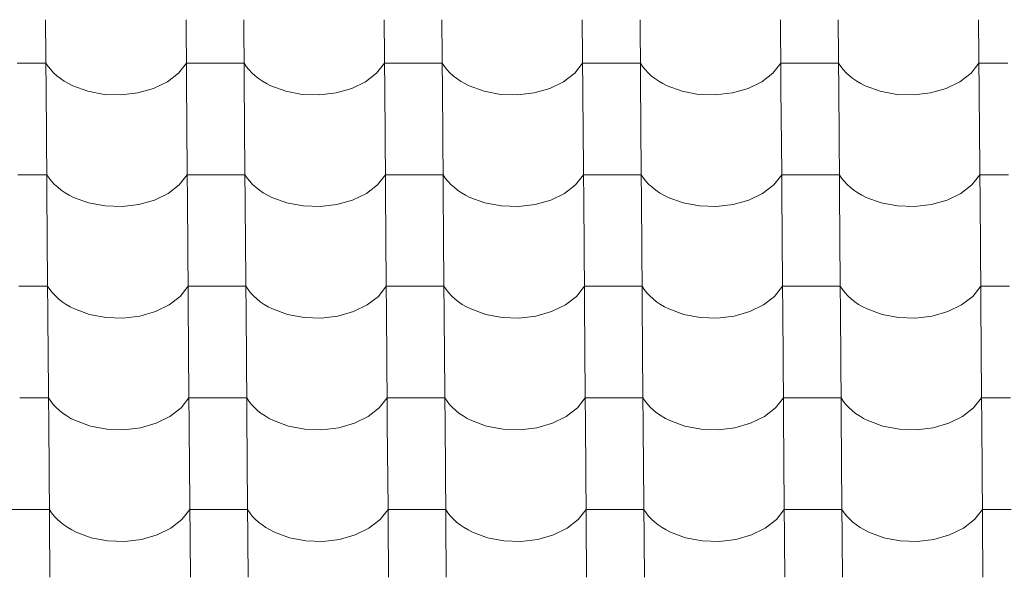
# Model space of a CAD drawing. Header units: millimetres. Extents: x -27785 to 104762, y -947 to 11132.
# Tile 76 of 146: x -12309 to -11489, y 9922 to 10386. Entities that reach past the tile are written whole.
import ezdxf

# ---------------------------------------------------------------- set-up
doc = ezdxf.new("R2010")
doc.units = ezdxf.units.MM
doc.header["$MEASUREMENT"] = 0
doc.layers.add('POHLED JIŽNÍ_1_Bourané_Výplně - Povrchové', color=7, linetype='Continuous')
doc.layers.add('POHLED JIŽNÍ_1_Konstrukce - nosné', color=7, linetype='Continuous')

# ---------------------------------------------------------------- blocks, each defined once
blk = doc.blocks.new('*X2', base_point=(-29303.7, -27473.93))
at = {"layer": 'POHLED JIŽNÍ_1_Bourané_Výplně - Povrchové', "color": 7, "linetype": 'Continuous', "lineweight": 13}
for p, q in [((-12286.94, 10386.43), (-12286.22, 10293.76)), ((-12169.98, 10386.43), (-12169.25, 10293.76)), ((-12121.94, 10386.43), (-12121.22, 10293.76)), ((-12004.98, 10386.43), (-12004.26, 10293.76)), ((-11956.95, 10386.43), (-11956.22, 10293.76)), ((-11839.98, 10386.43), (-11839.26, 10293.76)), ((-11791.95, 10386.43), (-11791.23, 10293.76)), ((-11674.99, 10386.43), (-11674.27, 10293.76)), ((-11626.95, 10386.43), (-11626.23, 10293.76)), ((-11509.99, 10386.43), (-11509.27, 10293.76)), ((-12286.66, 10350.28), (-12310.67, 10350.28)), ((-12286.66, 10350.28), (-12284.81, 10347.48)), ((-12284.81, 10347.48), (-12282.67, 10344.79)), ((-12176.3, 10341.89), (-12169.69, 10350.28)), ((-12145.68, 10350.28), (-12169.69, 10350.28)), ((-12121.66, 10350.28), (-12145.68, 10350.28)), ((-12121.66, 10350.28), (-12119.81, 10347.48)), ((-12119.81, 10347.48), (-12117.67, 10344.79)), ((-12011.3, 10341.89), (-12004.7, 10350.28)), ((-11980.68, 10350.28), (-12004.7, 10350.28)), ((-11956.66, 10350.28), (-11980.68, 10350.28)), ((-11956.66, 10350.28), (-11954.82, 10347.48)), ((-11954.82, 10347.48), (-11952.68, 10344.79)), ((-11846.3, 10341.89), (-11839.7, 10350.28)), ((-11815.68, 10350.28), (-11839.7, 10350.28)), ((-11791.67, 10350.28), (-11815.68, 10350.28)), ((-11791.67, 10350.28), (-11789.82, 10347.48)), ((-11789.82, 10347.48), (-11787.68, 10344.79)), ((-11681.31, 10341.89), (-11674.71, 10350.28)), ((-11650.69, 10350.28), (-11674.71, 10350.28)), ((-11626.67, 10350.28), (-11650.69, 10350.28)), ((-11626.67, 10350.28), (-11624.83, 10347.48)), ((-11624.83, 10347.48), (-11622.68, 10344.79)), ((-11516.31, 10341.89), (-11509.71, 10350.28)), ((-11485.69, 10350.28), (-11509.71, 10350.28)), ((-12282.67, 10344.79), (-12280.24, 10342.2)), ((-12280.24, 10342.2), (-12277.54, 10339.74)), ((-12277.54, 10339.74), (-12274.58, 10337.41)), ((-12185.55, 10334.72), (-12176.3, 10341.89)), ((-12117.67, 10344.79), (-12115.24, 10342.2)), ((-12115.24, 10342.2), (-12112.54, 10339.74)), ((-12112.54, 10339.74), (-12109.59, 10337.41)), ((-12020.55, 10334.72), (-12011.3, 10341.89)), ((-11952.68, 10344.79), (-11950.25, 10342.2)), ((-11950.25, 10342.2), (-11947.55, 10339.74)), ((-11947.55, 10339.74), (-11944.59, 10337.41)), ((-11855.56, 10334.72), (-11846.3, 10341.89)), ((-11787.68, 10344.79), (-11785.25, 10342.2)), ((-11785.25, 10342.2), (-11782.55, 10339.74)), ((-11782.55, 10339.74), (-11779.59, 10337.41)), ((-11690.56, 10334.72), (-11681.31, 10341.89)), ((-11622.68, 10344.79), (-11620.26, 10342.2)), ((-11620.26, 10342.2), (-11617.56, 10339.74)), ((-11617.56, 10339.74), (-11614.6, 10337.41)), ((-11525.57, 10334.72), (-11516.31, 10341.89)), ((-12274.58, 10337.41), (-12271.38, 10335.23)), ((-12271.38, 10335.23), (-12267.95, 10333.21)), ((-12267.95, 10333.21), (-12264.32, 10331.36)), ((-12264.32, 10331.36), (-12251.84, 10326.79)), ((-12196.98, 10329.13), (-12185.55, 10334.72)), ((-12109.59, 10337.41), (-12106.38, 10335.23)), ((-12106.38, 10335.23), (-12102.96, 10333.21)), ((-12102.96, 10333.21), (-12099.32, 10331.36)), ((-12099.32, 10331.36), (-12086.84, 10326.79)), ((-12031.99, 10329.13), (-12020.55, 10334.72)), ((-11944.59, 10337.41), (-11941.39, 10335.23)), ((-11941.39, 10335.23), (-11937.96, 10333.21)), ((-11937.96, 10333.21), (-11934.32, 10331.36)), ((-11934.32, 10331.36), (-11921.85, 10326.79)), ((-11866.99, 10329.13), (-11855.56, 10334.72)), ((-11779.59, 10337.41), (-11776.39, 10335.23)), ((-11776.39, 10335.23), (-11772.96, 10333.21)), ((-11772.96, 10333.21), (-11769.33, 10331.36)), ((-11769.33, 10331.36), (-11756.85, 10326.79)), ((-11702, 10329.13), (-11690.56, 10334.72)), ((-11614.6, 10337.41), (-11611.4, 10335.23)), ((-11611.4, 10335.23), (-11607.97, 10333.21)), ((-11607.97, 10333.21), (-11604.33, 10331.36)), ((-11604.33, 10331.36), (-11591.85, 10326.79)), ((-11537, 10329.13), (-11525.57, 10334.72)), ((-12251.84, 10326.79), (-12238.16, 10324.2)), ((-12238.16, 10324.2), (-12223.98, 10323.73)), ((-12223.98, 10323.73), (-12210.01, 10325.4)), ((-12210.01, 10325.4), (-12196.98, 10329.13)), ((-12086.84, 10326.79), (-12073.16, 10324.2)), ((-12073.16, 10324.2), (-12058.98, 10323.73)), ((-12058.98, 10323.73), (-12045.02, 10325.4)), ((-12045.02, 10325.4), (-12031.99, 10329.13)), ((-11921.85, 10326.79), (-11908.17, 10324.2)), ((-11908.17, 10324.2), (-11893.98, 10323.73)), ((-11893.98, 10323.73), (-11880.02, 10325.4)), ((-11880.02, 10325.4), (-11866.99, 10329.13)), ((-11756.85, 10326.79), (-11743.17, 10324.2)), ((-11743.17, 10324.2), (-11728.99, 10323.73)), ((-11728.99, 10323.73), (-11715.03, 10325.4)), ((-11715.03, 10325.4), (-11702, 10329.13)), ((-11591.85, 10326.79), (-11578.17, 10324.2)), ((-11578.17, 10324.2), (-11563.99, 10323.73)), ((-11563.99, 10323.73), (-11550.03, 10325.4)), ((-11550.03, 10325.4), (-11537, 10329.13)), ((-12286.21, 10293.42), (-12285.49, 10200.75)), ((-12169.25, 10293.42), (-12168.53, 10200.75)), ((-12121.22, 10293.42), (-12120.5, 10200.75)), ((-12004.26, 10293.42), (-12003.53, 10200.75)), ((-11956.22, 10293.42), (-11955.5, 10200.75)), ((-11839.26, 10293.42), (-11838.54, 10200.75)), ((-11791.23, 10293.42), (-11790.5, 10200.75)), ((-11674.26, 10293.42), (-11673.54, 10200.75)), ((-11626.23, 10293.42), (-11625.51, 10200.75)), ((-11509.27, 10293.42), (-11508.55, 10200.75)), ((-12285.93, 10257.27), (-12309.95, 10257.27)), ((-12285.93, 10257.27), (-12284.09, 10254.47)), ((-12175.57, 10248.88), (-12168.97, 10257.27)), ((-12144.95, 10257.27), (-12168.97, 10257.27)), ((-12120.94, 10257.27), (-12144.95, 10257.27)), ((-12120.94, 10257.27), (-12119.09, 10254.47)), ((-12010.58, 10248.88), (-12003.97, 10257.27)), ((-11979.96, 10257.27), (-12003.97, 10257.27)), ((-11955.94, 10257.27), (-11979.96, 10257.27)), ((-11955.94, 10257.27), (-11954.09, 10254.47)), ((-11845.58, 10248.88), (-11838.98, 10257.27)), ((-11814.96, 10257.27), (-11838.98, 10257.27)), ((-11790.94, 10257.27), (-11814.96, 10257.27)), ((-11790.94, 10257.27), (-11789.1, 10254.47)), ((-11680.59, 10248.88), (-11673.98, 10257.27)), ((-11649.97, 10257.27), (-11673.98, 10257.27)), ((-11625.95, 10257.27), (-11649.97, 10257.27)), ((-11625.95, 10257.27), (-11624.1, 10254.47)), ((-11515.59, 10248.88), (-11508.99, 10257.27)), ((-11484.97, 10257.27), (-11508.99, 10257.27)), ((-12284.09, 10254.47), (-12281.94, 10251.78)), ((-12281.94, 10251.78), (-12279.52, 10249.19)), ((-12279.52, 10249.19), (-12276.82, 10246.73)), ((-12119.09, 10254.47), (-12116.95, 10251.78)), ((-12116.95, 10251.78), (-12114.52, 10249.19)), ((-12114.52, 10249.19), (-12111.82, 10246.73)), ((-11954.09, 10254.47), (-11951.95, 10251.78)), ((-11951.95, 10251.78), (-11949.52, 10249.19)), ((-11949.52, 10249.19), (-11946.82, 10246.73)), ((-11789.1, 10254.47), (-11786.96, 10251.78)), ((-11786.96, 10251.78), (-11784.53, 10249.19)), ((-11784.53, 10249.19), (-11781.83, 10246.73)), ((-11624.1, 10254.47), (-11621.96, 10251.78)), ((-11621.96, 10251.78), (-11619.53, 10249.19)), ((-11619.53, 10249.19), (-11616.83, 10246.73)), ((-12276.82, 10246.73), (-12273.86, 10244.4)), ((-12273.86, 10244.4), (-12270.66, 10242.22)), ((-12270.66, 10242.22), (-12267.23, 10240.2)), ((-12196.26, 10236.12), (-12184.83, 10241.71)), ((-12184.83, 10241.71), (-12175.57, 10248.88)), ((-12111.82, 10246.73), (-12108.86, 10244.4)), ((-12108.86, 10244.4), (-12105.66, 10242.22)), ((-12105.66, 10242.22), (-12102.23, 10240.2)), ((-12031.26, 10236.12), (-12019.83, 10241.71)), ((-12019.83, 10241.71), (-12010.58, 10248.88)), ((-11946.82, 10246.73), (-11943.87, 10244.4)), ((-11943.87, 10244.4), (-11940.66, 10242.22)), ((-11940.66, 10242.22), (-11937.24, 10240.2)), ((-11866.27, 10236.12), (-11854.84, 10241.71)), ((-11854.84, 10241.71), (-11845.58, 10248.88)), ((-11781.83, 10246.73), (-11778.87, 10244.4)), ((-11778.87, 10244.4), (-11775.67, 10242.22)), ((-11775.67, 10242.22), (-11772.24, 10240.2)), ((-11701.27, 10236.12), (-11689.84, 10241.71)), ((-11689.84, 10241.71), (-11680.59, 10248.88)), ((-11616.83, 10246.73), (-11613.87, 10244.4)), ((-11613.87, 10244.4), (-11610.67, 10242.22)), ((-11610.67, 10242.22), (-11607.24, 10240.2)), ((-11536.28, 10236.12), (-11524.84, 10241.71)), ((-11524.84, 10241.71), (-11515.59, 10248.88)), ((-12267.23, 10240.2), (-12263.59, 10238.35)), ((-12263.59, 10238.35), (-12251.11, 10233.78)), ((-12251.11, 10233.78), (-12237.43, 10231.19)), ((-12209.29, 10232.39), (-12196.26, 10236.12)), ((-12102.23, 10240.2), (-12098.6, 10238.35)), ((-12098.6, 10238.35), (-12086.12, 10233.78)), ((-12086.12, 10233.78), (-12072.44, 10231.19)), ((-12044.29, 10232.39), (-12031.26, 10236.12)), ((-11937.24, 10240.2), (-11933.6, 10238.35)), ((-11933.6, 10238.35), (-11921.12, 10233.78)), ((-11921.12, 10233.78), (-11907.44, 10231.19)), ((-11879.3, 10232.39), (-11866.27, 10236.12)), ((-11772.24, 10240.2), (-11768.6, 10238.35)), ((-11768.6, 10238.35), (-11756.13, 10233.78)), ((-11756.13, 10233.78), (-11742.45, 10231.19)), ((-11714.3, 10232.39), (-11701.27, 10236.12)), ((-11607.24, 10240.2), (-11603.61, 10238.35)), ((-11603.61, 10238.35), (-11591.13, 10233.78)), ((-11591.13, 10233.78), (-11577.45, 10231.19)), ((-11549.31, 10232.39), (-11536.28, 10236.12)), ((-12237.43, 10231.19), (-12223.25, 10230.72)), ((-12223.25, 10230.72), (-12209.29, 10232.39)), ((-12072.44, 10231.19), (-12058.26, 10230.72)), ((-12058.26, 10230.72), (-12044.29, 10232.39)), ((-11907.44, 10231.19), (-11893.26, 10230.72)), ((-11893.26, 10230.72), (-11879.3, 10232.39)), ((-11742.45, 10231.19), (-11728.26, 10230.72)), ((-11728.26, 10230.72), (-11714.3, 10232.39)), ((-11577.45, 10231.19), (-11563.27, 10230.72)), ((-11563.27, 10230.72), (-11549.31, 10232.39)), ((-12285.49, 10200.41), (-12284.77, 10107.74)), ((-12168.53, 10200.41), (-12167.81, 10107.74)), ((-12120.49, 10200.41), (-12119.77, 10107.74)), ((-12003.53, 10200.41), (-12002.81, 10107.74)), ((-11955.5, 10200.41), (-11954.78, 10107.74)), ((-11838.54, 10200.41), (-11837.81, 10107.74)), ((-11790.5, 10200.41), (-11789.78, 10107.74)), ((-11673.54, 10200.41), (-11672.82, 10107.74)), ((-11625.51, 10200.41), (-11624.78, 10107.74)), ((-11508.54, 10200.41), (-11507.82, 10107.74)), ((-12285.21, 10164.26), (-12309.23, 10164.26)), ((-12285.21, 10164.26), (-12283.36, 10161.47)), ((-12283.36, 10161.47), (-12281.22, 10158.77)), ((-12281.22, 10158.77), (-12278.79, 10156.18)), ((-12174.85, 10155.87), (-12168.25, 10164.26)), ((-12144.23, 10164.26), (-12168.25, 10164.26)), ((-12120.21, 10164.26), (-12144.23, 10164.26)), ((-12120.21, 10164.26), (-12118.37, 10161.47)), ((-12118.37, 10161.47), (-12116.22, 10158.77)), ((-12116.22, 10158.77), (-12113.8, 10156.18)), ((-12009.85, 10155.87), (-12003.25, 10164.26)), ((-11979.23, 10164.26), (-12003.25, 10164.26)), ((-11955.22, 10164.26), (-11979.23, 10164.26)), ((-11955.22, 10164.26), (-11953.37, 10161.47)), ((-11953.37, 10161.47), (-11951.23, 10158.77)), ((-11951.23, 10158.77), (-11948.8, 10156.18)), ((-11844.86, 10155.87), (-11838.25, 10164.26)), ((-11814.24, 10164.26), (-11838.25, 10164.26)), ((-11790.22, 10164.26), (-11814.24, 10164.26)), ((-11790.22, 10164.26), (-11788.37, 10161.47)), ((-11788.37, 10161.47), (-11786.23, 10158.77)), ((-11786.23, 10158.77), (-11783.81, 10156.18)), ((-11679.86, 10155.87), (-11673.26, 10164.26)), ((-11649.24, 10164.26), (-11673.26, 10164.26)), ((-11625.22, 10164.26), (-11649.24, 10164.26)), ((-11625.22, 10164.26), (-11623.38, 10161.47)), ((-11623.38, 10161.47), (-11621.24, 10158.77)), ((-11621.24, 10158.77), (-11618.81, 10156.18)), ((-11514.87, 10155.87), (-11508.26, 10164.26)), ((-11484.25, 10164.26), (-11508.26, 10164.26)), ((-12278.79, 10156.18), (-12276.09, 10153.72)), ((-12276.09, 10153.72), (-12273.13, 10151.39)), ((-12273.13, 10151.39), (-12269.93, 10149.21)), ((-12184.1, 10148.7), (-12174.85, 10155.87)), ((-12113.8, 10156.18), (-12111.1, 10153.72)), ((-12111.1, 10153.72), (-12108.14, 10151.39)), ((-12108.14, 10151.39), (-12104.94, 10149.21)), ((-12019.11, 10148.7), (-12009.85, 10155.87)), ((-11948.8, 10156.18), (-11946.1, 10153.72)), ((-11946.1, 10153.72), (-11943.14, 10151.39)), ((-11943.14, 10151.39), (-11939.94, 10149.21)), ((-11854.11, 10148.7), (-11844.86, 10155.87)), ((-11783.81, 10156.18), (-11781.1, 10153.72)), ((-11781.1, 10153.72), (-11778.15, 10151.39)), ((-11778.15, 10151.39), (-11774.94, 10149.21)), ((-11689.12, 10148.7), (-11679.86, 10155.87)), ((-11618.81, 10156.18), (-11616.11, 10153.72)), ((-11616.11, 10153.72), (-11613.15, 10151.39)), ((-11613.15, 10151.39), (-11609.95, 10149.21)), ((-11524.12, 10148.7), (-11514.87, 10155.87)), ((-12269.93, 10149.21), (-12266.5, 10147.19)), ((-12266.5, 10147.19), (-12262.87, 10145.35)), ((-12262.87, 10145.35), (-12250.39, 10140.77)), ((-12208.57, 10139.38), (-12195.54, 10143.11)), ((-12195.54, 10143.11), (-12184.1, 10148.7)), ((-12104.94, 10149.21), (-12101.51, 10147.19)), ((-12101.51, 10147.19), (-12097.87, 10145.35)), ((-12097.87, 10145.35), (-12085.39, 10140.77)), ((-12043.57, 10139.38), (-12030.54, 10143.11)), ((-12030.54, 10143.11), (-12019.11, 10148.7)), ((-11939.94, 10149.21), (-11936.51, 10147.19)), ((-11936.51, 10147.19), (-11932.88, 10145.35)), ((-11932.88, 10145.35), (-11920.4, 10140.77)), ((-11878.57, 10139.38), (-11865.54, 10143.11)), ((-11865.54, 10143.11), (-11854.11, 10148.7)), ((-11774.94, 10149.21), (-11771.52, 10147.19)), ((-11771.52, 10147.19), (-11767.88, 10145.35)), ((-11767.88, 10145.35), (-11755.4, 10140.77)), ((-11713.58, 10139.38), (-11700.55, 10143.11)), ((-11700.55, 10143.11), (-11689.12, 10148.7)), ((-11609.95, 10149.21), (-11606.52, 10147.19)), ((-11606.52, 10147.19), (-11602.89, 10145.35)), ((-11602.89, 10145.35), (-11590.41, 10140.77)), ((-11548.58, 10139.38), (-11535.55, 10143.11)), ((-11535.55, 10143.11), (-11524.12, 10148.7)), ((-12250.39, 10140.77), (-12236.71, 10138.19)), ((-12236.71, 10138.19), (-12222.53, 10137.71)), ((-12222.53, 10137.71), (-12208.57, 10139.38)), ((-12085.39, 10140.77), (-12071.71, 10138.19)), ((-12071.71, 10138.19), (-12057.53, 10137.71)), ((-12057.53, 10137.71), (-12043.57, 10139.38)), ((-11920.4, 10140.77), (-11906.72, 10138.19)), ((-11906.72, 10138.19), (-11892.54, 10137.71)), ((-11892.54, 10137.71), (-11878.57, 10139.38)), ((-11755.4, 10140.77), (-11741.72, 10138.19)), ((-11741.72, 10138.19), (-11727.54, 10137.71)), ((-11727.54, 10137.71), (-11713.58, 10139.38)), ((-11590.41, 10140.77), (-11576.73, 10138.19)), ((-11576.73, 10138.19), (-11562.54, 10137.71)), ((-11562.54, 10137.71), (-11548.58, 10139.38)), ((-12284.77, 10107.41), (-12284.05, 10014.73)), ((-12167.8, 10107.41), (-12167.08, 10014.73)), ((-12119.77, 10107.41), (-12119.05, 10014.73)), ((-12002.81, 10107.41), (-12002.09, 10014.73)), ((-11954.77, 10107.41), (-11954.05, 10014.73)), ((-11837.81, 10107.41), (-11837.09, 10014.73)), ((-11789.78, 10107.41), (-11789.06, 10014.73)), ((-11672.82, 10107.41), (-11672.1, 10014.73)), ((-11624.78, 10107.41), (-11624.06, 10014.73)), ((-11507.82, 10107.41), (-11507.1, 10014.73)), ((-12284.48, 10071.25), (-12308.5, 10071.25)), ((-12284.48, 10071.25), (-12282.64, 10068.46)), ((-12174.13, 10062.86), (-12167.52, 10071.25)), ((-12143.51, 10071.25), (-12167.52, 10071.25)), ((-12119.49, 10071.25), (-12143.51, 10071.25)), ((-12119.49, 10071.25), (-12117.64, 10068.46)), ((-12009.13, 10062.86), (-12002.53, 10071.25)), ((-11978.51, 10071.25), (-12002.53, 10071.25)), ((-11954.49, 10071.25), (-11978.51, 10071.25)), ((-11954.49, 10071.25), (-11952.65, 10068.46)), ((-11844.13, 10062.86), (-11837.53, 10071.25)), ((-11813.51, 10071.25), (-11837.53, 10071.25)), ((-11789.5, 10071.25), (-11813.51, 10071.25)), ((-11789.5, 10071.25), (-11787.65, 10068.46)), ((-11679.14, 10062.86), (-11672.54, 10071.25)), ((-11648.52, 10071.25), (-11672.54, 10071.25)), ((-11624.5, 10071.25), (-11648.52, 10071.25)), ((-11624.5, 10071.25), (-11622.66, 10068.46)), ((-11514.14, 10062.86), (-11507.54, 10071.25)), ((-11483.52, 10071.25), (-11507.54, 10071.25)), ((-12282.64, 10068.46), (-12280.5, 10065.76)), ((-12280.5, 10065.76), (-12278.07, 10063.17)), ((-12278.07, 10063.17), (-12275.37, 10060.71)), ((-12275.37, 10060.71), (-12272.41, 10058.38)), ((-12183.38, 10055.69), (-12174.13, 10062.86)), ((-12117.64, 10068.46), (-12115.5, 10065.76)), ((-12115.5, 10065.76), (-12113.07, 10063.17)), ((-12113.07, 10063.17), (-12110.37, 10060.71)), ((-12110.37, 10060.71), (-12107.41, 10058.38)), ((-12018.38, 10055.69), (-12009.13, 10062.86)), ((-11952.65, 10068.46), (-11950.5, 10065.76)), ((-11950.5, 10065.76), (-11948.08, 10063.17)), ((-11948.08, 10063.17), (-11945.38, 10060.71)), ((-11945.38, 10060.71), (-11942.42, 10058.38)), ((-11853.39, 10055.69), (-11844.13, 10062.86)), ((-11787.65, 10068.46), (-11785.51, 10065.76)), ((-11785.51, 10065.76), (-11783.08, 10063.17)), ((-11783.08, 10063.17), (-11780.38, 10060.71)), ((-11780.38, 10060.71), (-11777.42, 10058.38)), ((-11688.39, 10055.69), (-11679.14, 10062.86)), ((-11622.66, 10068.46), (-11620.51, 10065.76)), ((-11620.51, 10065.76), (-11618.09, 10063.17)), ((-11618.09, 10063.17), (-11615.39, 10060.71)), ((-11615.39, 10060.71), (-11612.43, 10058.38)), ((-11523.4, 10055.69), (-11514.14, 10062.86)), ((-12272.41, 10058.38), (-12269.21, 10056.2)), ((-12269.21, 10056.2), (-12265.78, 10054.18)), ((-12265.78, 10054.18), (-12262.15, 10052.34)), ((-12262.15, 10052.34), (-12249.67, 10047.76)), ((-12194.81, 10050.1), (-12183.38, 10055.69)), ((-12107.41, 10058.38), (-12104.21, 10056.2)), ((-12104.21, 10056.2), (-12100.79, 10054.18)), ((-12100.79, 10054.18), (-12097.15, 10052.34)), ((-12097.15, 10052.34), (-12084.67, 10047.76)), ((-12029.82, 10050.1), (-12018.38, 10055.69)), ((-11942.42, 10058.38), (-11939.22, 10056.2)), ((-11939.22, 10056.2), (-11935.79, 10054.18)), ((-11935.79, 10054.18), (-11932.15, 10052.34)), ((-11932.15, 10052.34), (-11919.67, 10047.76)), ((-11864.82, 10050.1), (-11853.39, 10055.69)), ((-11777.42, 10058.38), (-11774.22, 10056.2)), ((-11774.22, 10056.2), (-11770.79, 10054.18)), ((-11770.79, 10054.18), (-11767.16, 10052.34)), ((-11767.16, 10052.34), (-11754.68, 10047.76)), ((-11699.83, 10050.1), (-11688.39, 10055.69)), ((-11612.43, 10058.38), (-11609.22, 10056.2)), ((-11609.22, 10056.2), (-11605.8, 10054.18)), ((-11605.8, 10054.18), (-11602.16, 10052.34)), ((-11602.16, 10052.34), (-11589.68, 10047.76)), ((-11534.83, 10050.1), (-11523.4, 10055.69)), ((-12249.67, 10047.76), (-12235.99, 10045.18)), ((-12235.99, 10045.18), (-12221.8, 10044.71)), ((-12221.8, 10044.71), (-12207.84, 10046.38)), ((-12207.84, 10046.38), (-12194.81, 10050.1)), ((-12084.67, 10047.76), (-12070.99, 10045.18)), ((-12070.99, 10045.18), (-12056.81, 10044.71)), ((-12056.81, 10044.71), (-12042.85, 10046.38)), ((-12042.85, 10046.38), (-12029.82, 10050.1)), ((-11919.67, 10047.76), (-11906, 10045.18)), ((-11906, 10045.18), (-11891.81, 10044.71)), ((-11891.81, 10044.71), (-11877.85, 10046.38)), ((-11877.85, 10046.38), (-11864.82, 10050.1)), ((-11754.68, 10047.76), (-11741, 10045.18)), ((-11741, 10045.18), (-11726.82, 10044.71)), ((-11726.82, 10044.71), (-11712.86, 10046.38)), ((-11712.86, 10046.38), (-11699.83, 10050.1)), ((-11589.68, 10047.76), (-11576, 10045.18)), ((-11576, 10045.18), (-11561.82, 10044.71)), ((-11561.82, 10044.71), (-11547.86, 10046.38)), ((-11547.86, 10046.38), (-11534.83, 10050.1)), ((-12284.04, 10014.4), (-12283.32, 9921.72)), ((-12167.08, 10014.4), (-12166.36, 9921.72)), ((-12119.05, 10014.4), (-12118.33, 9921.72)), ((-12002.08, 10014.4), (-12001.36, 9921.72)), ((-11954.05, 10014.4), (-11953.33, 9921.72)), ((-11837.09, 10014.4), (-11836.37, 9921.72)), ((-11789.05, 10014.4), (-11788.33, 9921.72)), ((-11672.09, 10014.4), (-11671.37, 9921.72)), ((-11624.06, 10014.4), (-11623.34, 9921.72)), ((-11507.1, 10014.4), (-11506.38, 9921.72)), ((-12307.78, 9978.24), (-12331.8, 9978.24)), ((-12283.76, 9978.24), (-12307.78, 9978.24)), ((-12283.76, 9978.24), (-12281.92, 9975.45)), ((-12281.92, 9975.45), (-12279.77, 9972.75)), ((-12279.77, 9972.75), (-12277.35, 9970.16)), ((-12277.35, 9970.16), (-12274.65, 9967.7)), ((-12173.4, 9969.85), (-12166.8, 9978.24)), ((-12142.78, 9978.24), (-12166.8, 9978.24)), ((-12118.77, 9978.24), (-12142.78, 9978.24)), ((-12118.77, 9978.24), (-12116.92, 9975.45)), ((-12116.92, 9975.45), (-12114.78, 9972.75)), ((-12114.78, 9972.75), (-12112.35, 9970.16)), ((-12112.35, 9970.16), (-12109.65, 9967.7)), ((-12008.41, 9969.85), (-12001.8, 9978.24)), ((-11977.79, 9978.24), (-12001.8, 9978.24)), ((-11953.77, 9978.24), (-11977.79, 9978.24)), ((-11953.77, 9978.24), (-11951.92, 9975.45)), ((-11951.92, 9975.45), (-11949.78, 9972.75)), ((-11949.78, 9972.75), (-11947.35, 9970.16)), ((-11947.35, 9970.16), (-11944.65, 9967.7)), ((-11843.41, 9969.85), (-11836.81, 9978.24)), ((-11812.79, 9978.24), (-11836.81, 9978.24)), ((-11788.77, 9978.24), (-11812.79, 9978.24)), ((-11788.77, 9978.24), (-11786.93, 9975.45)), ((-11786.93, 9975.45), (-11784.79, 9972.75)), ((-11784.79, 9972.75), (-11782.36, 9970.16)), ((-11782.36, 9970.16), (-11779.66, 9967.7)), ((-11678.41, 9969.85), (-11671.81, 9978.24)), ((-11647.79, 9978.24), (-11671.81, 9978.24)), ((-11623.78, 9978.24), (-11647.79, 9978.24)), ((-11623.78, 9978.24), (-11621.93, 9975.45)), ((-11621.93, 9975.45), (-11619.79, 9972.75)), ((-11619.79, 9972.75), (-11617.36, 9970.16)), ((-11617.36, 9970.16), (-11614.66, 9967.7)), ((-11513.42, 9969.85), (-11506.82, 9978.24)), ((-11482.8, 9978.24), (-11506.82, 9978.24)), ((-12274.65, 9967.7), (-12271.69, 9965.37)), ((-12271.69, 9965.37), (-12268.49, 9963.19)), ((-12268.49, 9963.19), (-12265.06, 9961.18)), ((-12194.09, 9957.09), (-12182.66, 9962.68)), ((-12182.66, 9962.68), (-12173.4, 9969.85)), ((-12109.65, 9967.7), (-12106.69, 9965.37)), ((-12106.69, 9965.37), (-12103.49, 9963.19)), ((-12103.49, 9963.19), (-12100.06, 9961.18)), ((-12029.09, 9957.09), (-12017.66, 9962.68)), ((-12017.66, 9962.68), (-12008.41, 9969.85)), ((-11944.65, 9967.7), (-11941.69, 9965.37)), ((-11941.69, 9965.37), (-11938.49, 9963.19)), ((-11938.49, 9963.19), (-11935.07, 9961.18)), ((-11864.1, 9957.09), (-11852.66, 9962.68)), ((-11852.66, 9962.68), (-11843.41, 9969.85)), ((-11779.66, 9967.7), (-11776.7, 9965.37)), ((-11776.7, 9965.37), (-11773.5, 9963.19)), ((-11773.5, 9963.19), (-11770.07, 9961.18)), ((-11699.1, 9957.09), (-11687.67, 9962.68)), ((-11687.67, 9962.68), (-11678.41, 9969.85)), ((-11614.66, 9967.7), (-11611.7, 9965.37)), ((-11611.7, 9965.37), (-11608.5, 9963.19)), ((-11608.5, 9963.19), (-11605.07, 9961.18)), ((-11534.11, 9957.09), (-11522.67, 9962.68)), ((-11522.67, 9962.68), (-11513.42, 9969.85)), ((-12265.06, 9961.18), (-12261.42, 9959.33)), ((-12261.42, 9959.33), (-12248.94, 9954.75)), ((-12248.94, 9954.75), (-12235.26, 9952.17)), ((-12207.12, 9953.37), (-12194.09, 9957.09)), ((-12100.06, 9961.18), (-12096.43, 9959.33)), ((-12096.43, 9959.33), (-12083.95, 9954.75)), ((-12083.95, 9954.75), (-12070.27, 9952.17)), ((-12042.12, 9953.37), (-12029.09, 9957.09)), ((-11935.07, 9961.18), (-11931.43, 9959.33)), ((-11931.43, 9959.33), (-11918.95, 9954.75)), ((-11918.95, 9954.75), (-11905.27, 9952.17)), ((-11877.13, 9953.37), (-11864.1, 9957.09)), ((-11770.07, 9961.18), (-11766.43, 9959.33)), ((-11766.43, 9959.33), (-11753.95, 9954.75)), ((-11753.95, 9954.75), (-11740.28, 9952.17)), ((-11712.13, 9953.37), (-11699.1, 9957.09)), ((-11605.07, 9961.18), (-11601.44, 9959.33)), ((-11601.44, 9959.33), (-11588.96, 9954.75)), ((-11588.96, 9954.75), (-11575.28, 9952.17)), ((-11547.14, 9953.37), (-11534.11, 9957.09)), ((-12235.26, 9952.17), (-12221.08, 9951.7)), ((-12221.08, 9951.7), (-12207.12, 9953.37)), ((-12070.27, 9952.17), (-12056.09, 9951.7)), ((-12056.09, 9951.7), (-12042.12, 9953.37)), ((-11905.27, 9952.17), (-11891.09, 9951.7)), ((-11891.09, 9951.7), (-11877.13, 9953.37)), ((-11740.28, 9952.17), (-11726.09, 9951.7)), ((-11726.09, 9951.7), (-11712.13, 9953.37)), ((-11575.28, 9952.17), (-11561.1, 9951.7)), ((-11561.1, 9951.7), (-11547.14, 9953.37))]:
    blk.add_line(p, q, dxfattribs=at)

msp = doc.modelspace()

# ---------------------------------------------------------------- block references
at = {"layer": 'POHLED JIŽNÍ_1_Konstrukce - nosné', "color": 9, "linetype": 'Continuous', "lineweight": 13}
msp.add_blockref('*X2', (-29303.7, -27473.93), dxfattribs=at)

doc.saveas('drawing.dxf')
